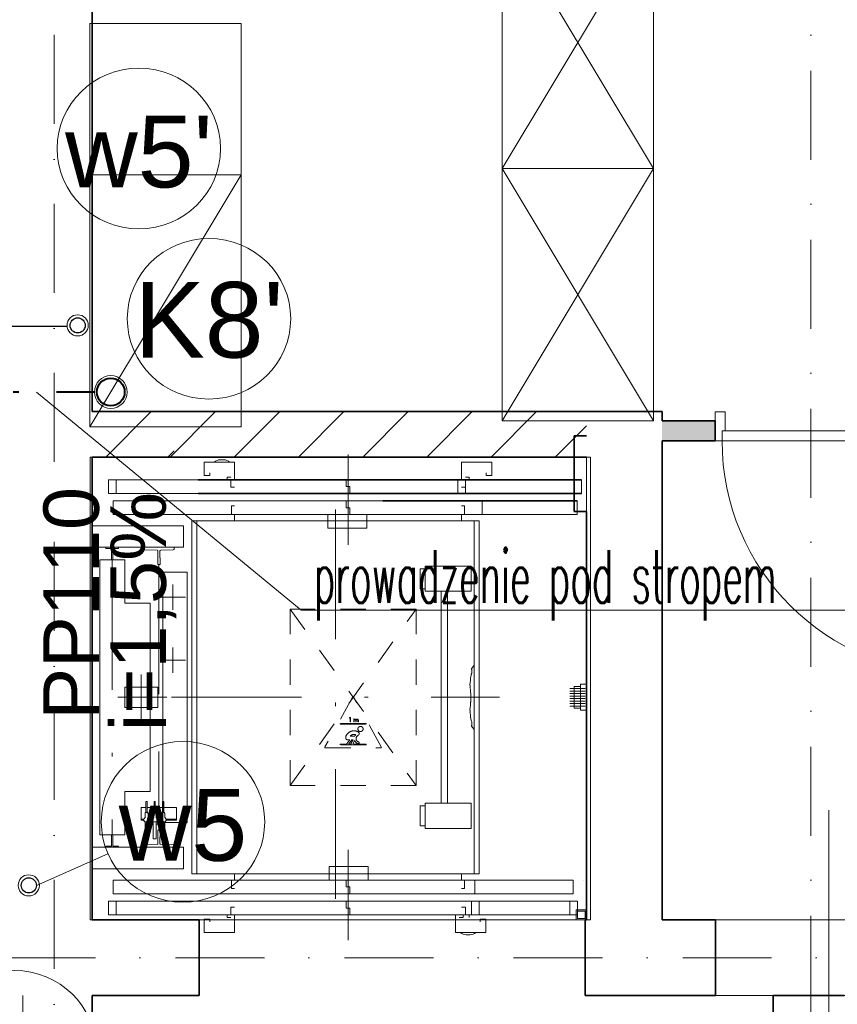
# Model space of a CAD drawing. Header units: millimetres. Extents: x -34676 to 172266, y 39940 to 476087.
# Tile 251 of 256: x 34703 to 37945, y 431306 to 435212. Entities that reach past the tile are written whole.
import ezdxf
from ezdxf.lldxf.tags import DXFTag

# ---------------------------------------------------------------- set-up
doc = ezdxf.new("R2010")
doc.units = ezdxf.units.MM
doc.header["$MEASUREMENT"] = 0
for name, pattern in [('DASHED', [2, 1, -1]), ('Krawędzie ukryte', [3.912222, 2.822222, -1.09]), ('Kropki i Kreski', [6.702778, 3.527778, -1.763889, 0, -1.411111]), ('TRAZO_Y_PUNTO', [10.3, 5.15, -2.5, 0.15, -2.5])]:
    doc.linetypes.add(name, pattern=pattern)
doc.layers.add('#ks', color=34, linetype='Continuous', lineweight=30)
doc.layers.add('#woda', color=4, linetype='Continuous', lineweight=18)
for name, color, linetype in [('#podkład', 252, 'Continuous'), ('- strefy pomieszczeń', 7, 'Continuous'), ('2D - Ogólne', 7, 'Continuous'), ('2D - Rysunki i Obrazki', 7, 'Continuous'), ('Drzwi Archicad', 7, 'Continuous'), ('IS_Text_Pion_Wodociag', 7, 'Continuous'), ('Konstrukcja - Belki', 7, 'Continuous'), ('Konstrukcja - Siatka mod', 7, 'Continuous'), ('Konstrukcja - Stropy', 7, 'Continuous'), ('Konstrukcja - Ściany działowe', 7, 'Continuous'), ('Konstrukcja - Ściany nośne wew..P', 7, 'Continuous'), ('Znaczniki drzwi Archicada', 7, 'Continuous')]:
    doc.layers.add(name, color=color, linetype=linetype)
doc.layers.add('IS_Opisy_działek_Wodociag', color=7, linetype='SOLID', true_color=0x000000)
doc.layers.add('IS_Zimna_woda', color=5, linetype='SOLID', true_color=0x0000ff)
doc.styles.add('ROMANS', font='romans', dxfattribs={"width": 0.6})
doc.styles.get("Standard").update_dxf_attribs({"font": 'arial.ttf'})
doc.styles.add('STYL_AUTOMATYCZNY_6', font='txt')
tags = doc.linetypes.add('SOLID', pattern=[10, 10, 0]).pattern_tags.tags
tags[6:7] = [DXFTag(74, 4), DXFTag(75, 0), DXFTag(340, '0'), DXFTag(46, 0.0), DXFTag(50, 0.0), DXFTag(44, 0.0), DXFTag(45, 0.0)]
tags[4:5] = [DXFTag(74, 4), DXFTag(75, 0), DXFTag(340, '0'), DXFTag(46, 0.0), DXFTag(50, 0.0), DXFTag(44, 0.0), DXFTag(45, 0.0)]

# ---------------------------------------------------------------- blocks, each defined once
blk = doc.blocks.new('tsfdcsa')
at = {"layer": 'Konstrukcja - Ściany działowe', "linetype": 'Continuous', "lineweight": 13}
h = blk.add_hatch(dxfattribs=at)
h.set_pattern_fill('Bloczki_ceramiczne_0006', color=252, style=0, pattern_type=2)
h.set_pattern_definition([(45, (-208051.03, 390718.21), (-127.27922, 127.27922), [])])
h.paths.add_polyline_path([(36557.6, 111456.5), (34597.6, 111456.5), (34597.6, 111276.5), (36557.6, 111276.5)])
at = {"layer": '2D - Ogólne', "color": 252, "linetype": 'Continuous', "lineweight": 20, "ltscale": 100}
blk.add_line((34322.8, 109140.5), (34322.8, 109000.5), dxfattribs=at)
at = {"layer": '2D - Rysunki i Obrazki', "color": 252, "linetype": 'Continuous', "lineweight": 13, "ltscale": 100}
for p, q in [((36223.6, 113420.5), (36823.6, 112420.5)), ((36823.6, 113420.5), (36223.6, 112420.5)), ((36223.6, 112420.5), (36823.6, 111420.5)), ((36823.6, 112420.5), (36223.6, 111420.5)), ((35188.9, 112396.2), (34588.9, 111396.2)), ((34597.6, 109440.5), (34597.6, 111276.5)), ((34922.6, 111276.5), (34597.6, 111276.5)), ((34897.6, 111276.5), (34922.6, 111301.5)), ((36178.6, 111276.5), (36197.6, 111276.5)), ((36178.6, 111276.5), (36557.6, 111276.5)), ((36557.6, 111276.5), (36557.6, 109440.5)), ((35042.6, 111256.5), (35162.6, 111256.5)), ((35042.6, 111203.5), (35042.6, 111256.5)), ((35082.6, 111256.5), (35087.2, 111260.3)), ((35082.6, 111256.5), (35082.6, 111256.5)), ((35087.2, 111260.3), (35092.9, 111263.3)), ((35092.9, 111263.3), (35098.8, 111265)), ((35098.8, 111265), (35105.1, 111265.5)), ((35120.1, 111265.5), (35105, 111265.5)), ((35126.3, 111265), (35120.1, 111265.5)), ((35132.2, 111263.3), (35126.3, 111265)), ((35137.9, 111260.3), (35132.2, 111263.3)), ((35142.6, 111256.5), (35137.9, 111260.3)), ((35142.6, 111256.5), (35142.6, 111256.5)), ((35162.6, 111256.5), (35162.6, 111186.5)), ((36062.6, 111256.5), (36062.6, 111186.5)), ((36182.6, 111256.5), (36062.6, 111256.5)), ((36182.6, 111203.5), (36182.6, 111256.5)), ((35064.6, 111203.5), (35042.6, 111203.5)), ((35064.6, 111213.5), (35064.6, 111203.5)), ((35132.6, 111196.5), (35147.6, 111196.5)), ((35132.6, 111186.5), (35132.6, 111196.5)), ((36092.6, 111196.5), (36077.6, 111196.5)), ((36092.6, 111186.5), (36092.6, 111196.5)), ((36160.6, 111213.5), (36160.6, 111203.5)), ((36160.6, 111203.5), (36182.6, 111203.5)), ((34662.6, 111186.5), (34662.6, 111132.5)), ((36077.6, 111186.5), (34662.6, 111186.5)), ((36538.6, 111186.5), (34662.6, 111186.5)), ((34692.6, 111132.5), (34692.6, 111186.5)), ((35147.6, 111186.5), (35147.6, 111156.5)), ((35162.6, 111156.5), (35147.6, 111156.5)), ((35212.6, 111186.5), (35212.6, 111186.5)), ((35562.6, 111186.5), (35212.6, 111186.5)), ((35562.6, 111186.5), (35212.6, 111186.5)), ((35562.6, 111186.5), (35562.6, 111186.5)), ((35605.1, 111186.5), (35605.1, 111159.5)), ((35605.1, 111159.5), (35620.1, 111159.5)), ((35620.1, 111159.5), (35620.1, 111132.5)), ((35662.6, 111186.5), (35662.6, 111186.5)), ((36012.6, 111186.5), (35662.6, 111186.5)), ((36012.6, 111186.5), (35662.6, 111186.5)), ((36012.6, 111186.5), (36012.6, 111186.5)), ((36047.6, 111186.5), (36047.6, 111132.5)), ((36062.6, 111156.5), (36077.6, 111156.5)), ((36077.6, 111132.5), (36077.6, 111186.5)), ((36077.6, 111186.5), (36077.6, 111156.5)), ((36508.6, 111186.5), (36508.6, 111132.5)), ((36538.6, 111132.5), (36538.6, 111186.5)), ((36077.6, 111132.5), (34662.6, 111132.5)), ((36538.6, 111132.5), (34662.6, 111132.5)), ((35562.6, 111132.5), (35212.6, 111132.5)), ((36012.6, 111132.5), (35662.6, 111132.5)), ((34680.6, 111102.5), (34680.6, 111048.5)), ((36144.6, 111102.5), (34680.6, 111102.5)), ((36520.6, 111102.5), (34680.6, 111102.5)), ((36520.6, 111102.5), (34844.6, 111102.5)), ((35162.6, 111082.5), (35150.6, 111082.5)), ((35150.6, 111082.5), (35150.6, 111048.5)), ((35562.6, 111102.5), (35212.6, 111102.5)), ((35562.6, 111102.5), (35212.6, 111102.5)), ((35212.6, 111102.5), (35212.6, 111102.5)), ((35562.6, 111102.5), (35562.6, 111102.5)), ((35605.1, 111075.5), (35605.1, 111102.5)), ((35620.1, 111075.5), (35605.1, 111075.5)), ((35620.1, 111048.5), (35620.1, 111075.5)), ((36012.6, 111102.5), (35662.6, 111102.5)), ((36012.6, 111102.5), (35662.6, 111102.5)), ((35662.6, 111102.5), (35662.6, 111102.5)), ((36012.6, 111102.5), (36012.6, 111102.5)), ((36062.6, 111082.5), (36074.6, 111082.5)), ((36074.6, 111048.5), (36074.6, 111082.5)), ((36144.6, 111048.5), (36144.6, 111102.5)), ((36520.6, 111048.5), (36520.6, 111102.5)), ((34680.6, 111048.5), (36144.6, 111048.5)), ((34680.6, 111048.5), (34680.6, 111048.5)), ((36144.6, 111048.5), (34680.6, 111048.5)), ((34680.6, 111048.5), (36520.6, 111048.5)), ((36520.6, 111048.5), (34680.6, 111048.5)), ((36520.6, 111048.5), (34844.6, 111048.5)), ((35162.6, 111023.5), (35162.6, 111048.5)), ((35562.6, 111048.5), (35212.6, 111048.5)), ((35313.6, 111048.5), (35461.6, 111048.5)), ((35313.6, 111048.5), (35313.6, 111048.5)), ((35461.6, 111048.5), (35461.6, 111048.5)), ((35532.6, 111048.5), (35532.6, 110994.5)), ((36012.6, 111048.5), (35662.6, 111048.5)), ((35687.6, 110994.5), (35687.6, 111048.5)), ((36062.6, 111048.5), (35900.6, 111048.5)), ((36062.6, 111023.5), (36062.6, 111048.5)), ((36112.6, 111048.5), (36112.6, 111048.5)), ((36112.6, 111048.5), (36112.6, 111048.5)), ((36112.6, 111048.5), (36112.6, 111048.5)), ((34960.6, 111003.5), (34597.6, 111003.5)), ((34597.6, 111003.5), (34597.6, 110918.5)), ((34960.6, 110918.5), (34960.6, 111003.5)), ((34992.6, 109623.5), (34992.6, 111023.5)), ((34992.6, 111023.5), (36132.6, 111023.5)), ((35012.6, 111023.5), (36112.6, 111023.5)), ((35012.6, 111023.5), (35012.6, 110898.5)), ((35012.6, 111023.5), (35012.6, 109623.5)), ((36112.6, 111023.5), (35900.6, 111023.5)), ((36112.6, 111023.5), (36112.6, 109623.5)), ((36112.6, 111023.5), (36112.6, 110898.5)), ((36132.6, 111023.5), (36132.6, 109623.5)), ((35532.6, 110994.5), (35687.6, 110994.5)), ((34597.6, 110918.5), (34960.6, 110918.5)), ((34652.6, 110914.5), (34652.6, 110917.5)), ((34701.6, 110918.5), (34653.6, 110918.5)), ((34702.6, 110917.5), (34702.6, 110914.5)), ((34802.6, 110918.5), (34802.6, 110911.4)), ((34802.6, 110918.5), (34922.6, 110918.5)), ((34922.6, 110918.5), (34922.6, 110911.4)), ((34674.1, 110913.5), (34653.6, 110913.5)), ((34675.1, 110912.5), (34675.1, 110869.5)), ((34680.1, 110869.5), (34680.1, 110912.5)), ((34681.1, 110913.5), (34701.6, 110913.5)), ((34855.6, 110907.3), (34805.5, 110908.4)), ((34858.6, 110876.9), (34858.6, 110904.3)), ((34866.6, 110876.9), (34866.6, 110904.3)), ((34869.5, 110907.3), (34919.6, 110908.4)), ((34727.6, 110868.5), (34627.6, 110868.5)), ((34627.6, 110868.5), (34627.6, 109778.5)), ((34679.1, 110868.5), (34676.1, 110868.5)), ((34677.6, 110868.5), (34677.6, 110463.5)), ((34677.6, 110868.5), (34677.6, 110588.5)), ((34727.6, 110697.5), (34727.6, 110868.5)), ((34858.2, 110876.5), (34858.1, 110876.5)), ((34858.1, 110851.5), (34858.1, 110876.5)), ((34859.1, 110850.5), (34858.1, 110851.5)), ((34859.1, 110850.5), (34866.1, 110850.5)), ((34862.6, 110850.5), (34862.6, 110463.5)), ((34866.1, 110850.5), (34867.1, 110851.5)), ((34867.1, 110876.5), (34867, 110876.5)), ((34867.1, 110851.5), (34867.1, 110876.5)), ((36101, 110843.5), (35918.5, 110843.5)), ((35918.5, 110843.5), (35918.5, 110744)), ((36101, 110744), (36101, 110843.5)), ((34877.6, 110820.5), (34877.6, 109826.5)), ((34974.6, 110820.5), (34877.6, 110820.5)), ((34974.6, 110820.5), (34974.6, 109826.5)), ((35918.5, 110833.5), (35898.5, 110833.5)), ((35898.5, 110833.5), (35898.5, 110754)), ((35898.5, 110754), (35918.5, 110754)), ((35918.5, 110744), (36101, 110744)), ((35981.6, 110744), (35981.6, 109903)), ((36006.6, 109903), (36006.6, 110744)), ((34827.6, 110697.5), (34727.6, 110697.5)), ((34827.6, 110697.5), (34827.6, 109949.5)), ((36112.5, 110451.3), (36101.6, 110436.6)), ((36112.6, 110195.7), (36112.5, 110451.3)), ((36099.5, 110405.2), (36100.3, 110410.2)), ((36101.6, 110436.8), (36101.6, 110436.8)), ((36103.5, 110433.6), (36103.5, 110419.7)), ((36096.1, 110371.7), (36096.1, 110371.7)), ((36096.1, 110371.3), (36096.1, 110371.3)), ((36096.1, 110371.3), (36096.1, 110361.4)), ((36099.5, 110405.2), (36097.5, 110400.3)), ((36097.5, 110388.4), (36097.5, 110400.3)), ((36533.6, 110375), (36533.6, 110272)), ((36533.6, 110375), (36557.6, 110375)), ((36557.6, 110375), (36557.6, 110272)), ((34727.6, 110363.5), (34727.6, 110283.5)), ((34857.6, 110363.5), (34727.6, 110363.5)), ((34857.6, 110363.5), (34857.6, 110283.5)), ((36096.1, 110368.9), (36096.1, 110368.9)), ((36096.1, 110368.5), (36096.1, 110368.5)), ((36097.6, 110355.6), (36097.6, 110344)), ((36097.6, 110344), (36099.5, 110339.4)), ((36099.5, 110306), (36099.5, 110339.4)), ((36492.6, 110358.5), (36552.6, 110358.5)), ((36492.6, 110348.5), (36552.6, 110348.5)), ((36492.6, 110338.5), (36552.6, 110338.5)), ((36497.6, 110358.5), (36508.6, 110358.5)), ((36497.6, 110348.5), (36508.6, 110348.5)), ((36497.6, 110338.5), (36508.6, 110338.5)), ((36508.6, 110367), (36533.6, 110367)), ((36508.6, 110367), (36508.6, 110280)), ((36098.5, 110304), (36097.5, 110301.1)), ((36097.5, 110289.2), (36097.5, 110301.1)), ((36099.5, 110306), (36098.5, 110304)), ((36492.6, 110328.5), (36552.6, 110328.5)), ((36492.6, 110318.5), (36552.6, 110318.5)), ((36492.6, 110308.5), (36552.6, 110308.5)), ((36492.6, 110298.5), (36552.6, 110298.5)), ((36497.6, 110328.5), (36508.6, 110328.5)), ((36497.6, 110318.5), (36508.6, 110318.5)), ((36497.6, 110308.5), (36508.6, 110308.5)), ((36497.6, 110298.5), (36508.6, 110298.5)), ((34727.6, 110283.5), (34857.6, 110283.5)), ((36096.1, 110272), (36096.1, 110272.1)), ((36096.1, 110272), (36096.1, 110262.2)), ((36096.1, 110269.2), (36096.1, 110269.3)), ((36097.6, 110256.4), (36097.6, 110244.8)), ((36492.6, 110288.5), (36552.6, 110288.5)), ((36497.6, 110288.5), (36508.6, 110288.5)), ((36508.6, 110280), (36533.6, 110280)), ((36533.6, 110272), (36557.6, 110272)), ((36097.6, 110244.8), (36099.5, 110240.2)), ((36103.3, 110226), (36103.6, 110225.7)), ((36103.6, 110225.7), (36103.5, 110211.9)), ((36101.6, 110208.7), (36101.6, 110208.7)), ((36101.6, 110208.7), (36112.6, 110195.7)), ((34862.6, 109796.5), (34862.6, 110108.5)), ((34862.6, 109796.5), (34862.6, 110108.5)), ((34727.6, 109949.5), (34727.6, 109778.5)), ((34827.6, 109949.5), (34727.6, 109949.5)), ((34811.2, 109910.3), (34811.2, 109866.7)), ((34816, 109910.3), (34811.2, 109910.3)), ((34816, 109866.7), (34816, 109910.3)), ((34843.2, 109910.3), (34843.2, 109866.7)), ((34848, 109910.3), (34843.2, 109910.3)), ((34848, 109866.7), (34848, 109910.3)), ((34877.2, 109910.3), (34877.2, 109866.7)), ((34882, 109910.3), (34877.2, 109910.3)), ((34882, 109866.7), (34882, 109910.3)), ((36101, 109903), (35918.5, 109903)), ((35918.5, 109903), (35918.5, 109803.5)), ((36101, 109803.5), (36101, 109903)), ((34811.2, 109886.5), (34792.6, 109886.5)), ((34792.6, 109886.5), (34792.6, 109836.5)), ((34807.6, 109862.7), (34808.6, 109863.7)), ((34808.6, 109866.2), (34809.1, 109866.7)), ((34808.6, 109863.7), (34808.6, 109866.2)), ((34809.1, 109866.7), (34818.1, 109866.7)), ((34843.2, 109886.5), (34816, 109886.5)), ((34818.1, 109866.7), (34818.6, 109866.2)), ((34818.6, 109866.2), (34818.6, 109863.7)), ((34818.6, 109863.7), (34819.6, 109862.7)), ((34839.6, 109862.7), (34840.6, 109863.7)), ((34840.6, 109866.2), (34841.1, 109866.7)), ((34840.6, 109863.7), (34840.6, 109866.2)), ((34841.1, 109866.7), (34850.1, 109866.7)), ((34877.2, 109886.5), (34848, 109886.5)), ((34850.1, 109866.7), (34850.6, 109866.2)), ((34850.6, 109866.2), (34850.6, 109863.7)), ((34850.6, 109863.7), (34851.6, 109862.7)), ((34873.6, 109862.7), (34874.6, 109863.7)), ((34874.6, 109866.2), (34875.1, 109866.7)), ((34874.6, 109863.7), (34874.6, 109866.2)), ((34875.1, 109866.7), (34884.1, 109866.7)), ((34932.6, 109886.5), (34882, 109886.5)), ((34884.1, 109866.7), (34884.6, 109866.2)), ((34884.6, 109866.2), (34884.6, 109863.7)), ((34884.6, 109863.7), (34885.6, 109862.7)), ((34932.6, 109836.5), (34932.6, 109886.5)), ((35918.5, 109893), (35898.5, 109893)), ((35898.5, 109893), (35898.5, 109813.5)), ((34792.6, 109839.5), (34801.7, 109839.5)), ((34792.6, 109836.5), (34801.7, 109836.5)), ((34805.1, 109841.6), (34801.7, 109841.6)), ((34801.7, 109841.6), (34801.7, 109833.9)), ((34801.7, 109833.9), (34805.1, 109833.9)), ((34807.6, 109845.6), (34805.1, 109845.6)), ((34805.1, 109845.6), (34805.1, 109841.6)), ((34805.1, 109829.9), (34805.1, 109833.9)), ((34822.1, 109830), (34805.1, 109829.9)), ((34807.6, 109845.6), (34807.6, 109862.7)), ((34807.6, 109829.9), (34807.6, 109763.7)), ((34819.6, 109862.7), (34819.6, 109845.6)), ((34822.1, 109845.6), (34819.6, 109845.6)), ((34819.6, 109763.7), (34819.6, 109829.9)), ((34822.1, 109841.6), (34822.1, 109845.6)), ((34825.6, 109841.6), (34822.1, 109841.6)), ((34822.1, 109833.9), (34825.6, 109833.9)), ((34822.1, 109833.9), (34822.1, 109830)), ((34825.6, 109833.9), (34825.6, 109841.6)), ((34825.6, 109839.5), (34833.7, 109839.5)), ((34825.6, 109836.5), (34833.7, 109836.5)), ((34837.1, 109841.6), (34833.7, 109841.6)), ((34833.7, 109841.6), (34833.7, 109833.9)), ((34833.7, 109833.9), (34837.1, 109833.9)), ((34837.1, 109845.6), (34839.6, 109845.6)), ((34839.6, 109845.6), (34837.1, 109845.6)), ((34837.1, 109841.6), (34837.1, 109845.6)), ((34837.1, 109830), (34837.1, 109833.9)), ((34854.1, 109829.9), (34837.1, 109830)), ((34839.6, 109845.6), (34839.6, 109862.7)), ((34839.6, 109829.9), (34839.6, 109763.7)), ((34851.6, 109862.7), (34851.6, 109845.6)), ((34851.6, 109845.6), (34854.1, 109845.6)), ((34854.1, 109845.6), (34851.6, 109845.6)), ((34851.6, 109763.7), (34851.6, 109829.9)), ((34854.1, 109845.6), (34854.1, 109841.6)), ((34857.6, 109841.6), (34854.1, 109841.6)), ((34854.1, 109833.9), (34857.6, 109833.9)), ((34854.1, 109833.9), (34854.1, 109829.9)), ((34857.6, 109833.9), (34857.6, 109841.6)), ((34857.6, 109839.5), (34867.7, 109839.5)), ((34857.6, 109836.5), (34867.7, 109836.5)), ((34862.6, 109820), (34862.6, 109824)), ((34871.1, 109841.6), (34867.7, 109841.6)), ((34867.7, 109841.6), (34867.7, 109833.9)), ((34867.7, 109833.9), (34871.1, 109833.9)), ((34871.1, 109845.6), (34873.6, 109845.6)), ((34873.6, 109845.6), (34871.1, 109845.6)), ((34871.1, 109845.6), (34873.6, 109845.6)), ((34871.1, 109841.6), (34871.1, 109845.6)), ((34871.1, 109829.9), (34871.1, 109833.9)), ((34888.1, 109829.9), (34871.1, 109829.9)), ((34873.6, 109845.6), (34873.6, 109862.7)), ((34873.6, 109829.9), (34873.6, 109763.7)), ((34974.6, 109826.5), (34877.6, 109826.5)), ((34885.6, 109862.7), (34885.6, 109845.6)), ((34885.6, 109845.6), (34888.1, 109845.6)), ((34888.1, 109845.6), (34885.6, 109845.6)), ((34885.6, 109845.6), (34888.1, 109845.6)), ((34885.6, 109828.5), (34885.6, 109829.9)), ((34885.6, 109763.7), (34885.6, 109828.5)), ((34888.1, 109845.6), (34888.1, 109841.6)), ((34891.6, 109841.6), (34888.1, 109841.6)), ((34888.1, 109833.9), (34891.6, 109833.9)), ((34888.1, 109833.9), (34888.1, 109829.9)), ((34891.6, 109833.9), (34891.6, 109841.6)), ((34891.6, 109839.5), (34932.6, 109839.5)), ((34891.6, 109836.5), (34932.6, 109836.5)), ((34854.6, 109820), (34870.6, 109820)), ((34859.1, 109796.5), (34858.1, 109795.5)), ((34858.1, 109795.5), (34858.1, 109770.5)), ((34859.1, 109796.5), (34866.1, 109796.5)), ((34862.6, 109820), (34862.6, 109816.4)), ((34866.1, 109796.5), (34867.1, 109795.5)), ((34867.1, 109795.5), (34867.1, 109770.5)), ((35898.5, 109813.5), (35918.5, 109813.5)), ((35918.5, 109803.5), (36101, 109803.5)), ((34727.6, 109778.5), (34627.6, 109778.5)), ((34675.1, 109734.5), (34675.1, 109777.5)), ((34679.1, 109778.5), (34676.1, 109778.5)), ((34680.1, 109777.5), (34680.1, 109734.5)), ((34807.6, 109763.7), (34808.6, 109762.7)), ((34808.6, 109762.7), (34818.6, 109762.7)), ((34818.6, 109762.7), (34819.6, 109763.7)), ((34839.6, 109763.7), (34840.6, 109762.7)), ((34840.6, 109762.7), (34850.6, 109762.7)), ((34850.6, 109762.7), (34851.6, 109763.7)), ((34858.2, 109770.5), (34858.1, 109770.5)), ((34858.6, 109770.1), (34858.6, 109742.6)), ((34866.6, 109770.1), (34866.6, 109742.6)), ((34867.1, 109770.5), (34867, 109770.5)), ((34873.6, 109763.7), (34874.6, 109762.7)), ((34874.6, 109762.7), (34884.6, 109762.7)), ((34884.6, 109762.7), (34885.6, 109763.7)), ((34960.6, 109728.5), (34597.6, 109728.5)), ((34597.6, 109728.5), (34597.6, 109643.5)), ((34652.6, 109732.5), (34652.6, 109729.5)), ((34674.1, 109733.5), (34653.6, 109733.5)), ((34701.6, 109728.5), (34653.6, 109728.5)), ((34681.1, 109733.5), (34701.6, 109733.5)), ((34702.6, 109729.5), (34702.6, 109732.5)), ((34802.6, 109728.5), (34802.6, 109735.5)), ((34802.6, 109728.5), (34922.6, 109728.5)), ((34855.6, 109739.6), (34805.5, 109738.5)), ((34869.5, 109739.6), (34919.6, 109738.5)), ((34922.6, 109728.5), (34922.6, 109735.5)), ((34960.6, 109643.5), (34960.6, 109728.5)), ((36112.6, 109623.5), (36112.6, 109717.5)), ((34597.6, 109643.5), (34960.6, 109643.5)), ((35537.6, 109652.5), (35537.6, 109598.5)), ((35692.6, 109652.5), (35537.6, 109652.5)), ((35692.6, 109598.5), (35692.6, 109652.5)), ((34680.6, 109598.5), (34868.6, 109598.5)), ((36114.6, 109598.5), (34680.6, 109598.5)), ((34680.6, 109598.5), (34680.6, 109544.5)), ((34680.6, 109598.5), (36114.6, 109598.5)), ((34680.6, 109598.5), (34680.6, 109598.5)), ((36504.6, 109598.5), (34680.6, 109598.5)), ((34680.6, 109598.5), (36504.6, 109598.5)), ((34992.6, 109623.5), (36132.6, 109623.5)), ((35112.6, 109598.5), (35112.6, 109598.5)), ((35112.6, 109598.5), (35112.6, 109598.5)), ((35112.6, 109598.5), (35112.6, 109598.5)), ((35150.6, 109598.5), (35150.6, 109564.5)), ((35162.6, 109623.5), (35162.6, 109598.5)), ((35212.6, 109598.5), (35562.6, 109598.5)), ((35605.1, 109598.5), (35605.1, 109571.5)), ((35662.6, 109598.5), (36012.6, 109598.5)), ((35911.6, 109598.5), (35763.6, 109598.5)), ((35763.6, 109598.5), (35763.6, 109598.5)), ((36112.6, 109623.5), (35900.6, 109623.5)), ((36062.6, 109598.5), (35900.6, 109598.5)), ((35911.6, 109598.5), (35911.6, 109598.5)), ((36062.6, 109623.5), (36062.6, 109598.5)), ((36074.6, 109564.5), (36074.6, 109598.5)), ((36114.6, 109544.5), (36114.6, 109598.5)), ((36504.6, 109544.5), (36504.6, 109598.5)), ((36504.6, 109598.5), (36504.6, 109598.5)), ((36544.6, 109598.5), (36544.6, 109598.5)), ((35162.6, 109564.5), (35150.6, 109564.5)), ((35605.1, 109571.5), (35620.1, 109571.5)), ((35620.1, 109571.5), (35620.1, 109544.5)), ((36062.6, 109564.5), (36074.6, 109564.5)), ((34662.6, 109514.5), (35400.6, 109514.5)), ((34662.6, 109514.5), (35774.6, 109514.5)), ((34662.6, 109514.5), (35042.6, 109514.5)), ((34662.6, 109514.5), (34662.6, 109460.5)), ((34662.6, 109514.5), (36132.6, 109514.5)), ((34662.6, 109514.5), (36522.6, 109514.5)), ((34680.6, 109544.5), (35774.6, 109544.5)), ((34680.6, 109544.5), (34868.6, 109544.5)), ((34680.6, 109544.5), (36114.6, 109544.5)), ((34680.6, 109544.5), (36504.6, 109544.5)), ((34692.6, 109460.5), (34692.6, 109514.5)), ((35212.6, 109544.5), (35562.6, 109544.5)), ((35212.6, 109544.5), (35562.6, 109544.5)), ((35212.6, 109544.5), (35212.6, 109544.5)), ((35212.6, 109514.5), (35562.6, 109514.5)), ((35562.6, 109544.5), (35562.6, 109544.5)), ((35605.1, 109487.5), (35605.1, 109514.5)), ((35662.6, 109544.5), (36012.6, 109544.5)), ((35662.6, 109544.5), (36012.6, 109544.5)), ((35662.6, 109544.5), (35662.6, 109544.5)), ((35662.6, 109514.5), (36012.6, 109514.5)), ((36012.6, 109544.5), (36012.6, 109544.5)), ((36102.6, 109514.5), (36102.6, 109460.5)), ((36132.6, 109460.5), (36132.6, 109514.5)), ((36492.6, 109514.5), (36492.6, 109460.5)), ((36522.6, 109460.5), (36522.6, 109514.5)), ((35147.6, 109460.5), (35147.6, 109490.5)), ((35162.6, 109490.5), (35147.6, 109490.5)), ((35620.1, 109487.5), (35605.1, 109487.5)), ((35620.1, 109460.5), (35620.1, 109487.5)), ((36062.6, 109490.5), (36077.6, 109490.5)), ((36077.6, 109460.5), (36077.6, 109490.5)), ((36557.6, 109480.5), (36517.6, 109480.5)), ((36517.6, 109480.5), (36517.6, 109440.5)), ((36552.6, 109475.5), (36522.6, 109475.5)), ((36522.6, 109475.5), (36522.6, 109445.5)), ((36552.6, 109445.5), (36552.6, 109475.5)), ((36557.6, 109440.5), (36557.6, 109480.5)), ((34597.6, 109440.5), (35022.6, 109440.5)), ((34597.6, 109440.5), (34597.6, 109440.5)), ((34662.6, 109460.5), (35042.6, 109460.5)), ((34662.6, 109460.5), (36132.6, 109460.5)), ((34662.6, 109460.5), (36522.6, 109460.5)), ((35042.6, 109443.5), (35042.6, 109390.5)), ((35064.6, 109443.5), (35042.6, 109443.5)), ((35064.6, 109433.5), (35064.6, 109443.5)), ((35132.6, 109460.5), (35132.6, 109450.5)), ((35132.6, 109450.5), (35147.6, 109450.5)), ((35162.6, 109390.5), (35162.6, 109460.5)), ((35212.6, 109460.5), (35212.6, 109460.5)), ((35212.6, 109460.5), (35562.6, 109460.5)), ((35212.6, 109460.5), (35562.6, 109460.5)), ((35562.6, 109460.5), (35562.6, 109460.5)), ((35662.6, 109460.5), (35662.6, 109460.5)), ((35662.6, 109460.5), (36012.6, 109460.5)), ((35662.6, 109460.5), (36012.6, 109460.5)), ((36012.6, 109460.5), (36012.6, 109460.5)), ((36038.6, 109390.5), (36038.6, 109460.5)), ((36068.6, 109450.5), (36053.6, 109450.5)), ((36068.6, 109460.5), (36068.6, 109450.5)), ((36092.6, 109460.5), (36092.6, 109450.5)), ((36136.6, 109443.5), (36158.6, 109443.5)), ((36136.6, 109433.5), (36136.6, 109443.5)), ((36158.6, 109443.5), (36158.6, 109390.5)), ((36178.6, 109440.5), (36557.6, 109440.5)), ((36517.6, 109440.5), (36557.6, 109440.5)), ((36522.6, 109445.5), (36552.6, 109445.5)), ((35042.6, 109390.5), (35162.6, 109390.5)), ((36158.6, 109390.5), (36038.6, 109390.5)), ((36058.6, 109390.5), (36063.2, 109386.7)), ((36058.6, 109390.5), (36058.6, 109390.5)), ((36063.2, 109386.7), (36068.9, 109383.7)), ((36068.9, 109383.7), (36074.8, 109382)), ((36074.8, 109382), (36081.1, 109381.5)), ((36096.1, 109381.5), (36081, 109381.5)), ((36102.3, 109382), (36096.1, 109381.5)), ((36108.2, 109383.7), (36102.3, 109382)), ((36113.9, 109386.7), (36108.2, 109383.7)), ((36118.6, 109390.5), (36113.9, 109386.7)), ((36118.6, 109390.5), (36118.6, 109390.5))]:
    blk.add_line(p, q, dxfattribs=at)
at = {"layer": '2D - Rysunki i Obrazki', "color": 252, "linetype": 'TRAZO_Y_PUNTO', "lineweight": 13, "ltscale": 100}
for p, q in [((35612.6, 111286.5), (35612.6, 110928.5)), ((35562.6, 109523.5), (35562.6, 111123.5)), ((34677.6, 110868.5), (34677.6, 109778.5)), ((34862.6, 110850.5), (34862.6, 109796.5)), ((34917.6, 110670.5), (34917.6, 110770.5)), ((34867.6, 110720.5), (34917.6, 110720.5)), ((34967.6, 110720.5), (34917.6, 110720.5)), ((34917.6, 110420.5), (34917.6, 110520.5)), ((34867.6, 110470.5), (34917.6, 110470.5)), ((34967.6, 110470.5), (34917.6, 110470.5)), ((34792.6, 110413.5), (34792.6, 110233.5)), ((34700, 110323.5), (34893.8, 110323.5)), ((34912.6, 110323.5), (36212.6, 110323.5)), ((34974.6, 110323.5), (34915.6, 110323.5)), ((35612.6, 109360.5), (35612.6, 109718.5))]:
    blk.add_line(p, q, dxfattribs=at)
at = {"layer": '2D - Rysunki i Obrazki', "color": 252, "linetype": 'Continuous', "lineweight": 35, "ltscale": 100}
for p, q in [((36538.6, 111186.5), (35018.6, 111186.5)), ((36538.6, 111132.5), (35018.6, 111132.5)), ((36538.6, 111132.5), (35376.6, 111132.5)), ((36538.6, 111132.5), (35750.6, 111132.5)), ((36520.6, 111102.5), (35750.6, 111102.5))]:
    blk.add_line(p, q, dxfattribs=at)
at = {"layer": '2D - Rysunki i Obrazki', "color": 252, "linetype": 'Continuous', "lineweight": 18, "ltscale": 100}
blk.add_line((36520.6, 111048.5), (36520.6, 111048.5), dxfattribs=at)
at = {"layer": '2D - Rysunki i Obrazki', "color": 252, "linetype": 'DASHED', "lineweight": 13, "ltscale": 100}
for p, q in [((35882.6, 110673.5), (35382.6, 110673.5)), ((35382.6, 110673.5), (35382.6, 109973.5)), ((35382.6, 109973.5), (35882.6, 110673.5)), ((35382.6, 110673.5), (35882.6, 109973.5)), ((35882.6, 109973.5), (35882.6, 110673.5)), ((35630.5, 110324.6), (35520.9, 110126.4)), ((35744.2, 110126.4), (35634.7, 110324.6)), ((35581.1, 110220.2), (35581.1, 110217.3)), ((35684, 110220.2), (35581.1, 110220.2)), ((35581.1, 110217.3), (35684, 110217.3)), ((35617.8, 110241.1), (35618.8, 110242.8)), ((35620.3, 110241.1), (35617.8, 110241.1)), ((35618.8, 110242.8), (35621.8, 110242.8)), ((35620.3, 110226.2), (35620.3, 110241.1)), ((35621.8, 110226.2), (35620.3, 110226.2)), ((35621.8, 110242.8), (35621.8, 110226.2)), ((35635.4, 110238.3), (35636.8, 110238.3)), ((35635.4, 110226.2), (35635.4, 110238.3)), ((35636.8, 110226.2), (35635.4, 110226.2)), ((35636.8, 110238.3), (35636.8, 110235.4)), ((35636.8, 110231.3), (35636.8, 110226.2)), ((35643.6, 110226.2), (35643.6, 110231.3)), ((35645.1, 110226.2), (35643.6, 110226.2)), ((35645.1, 110231.5), (35645.1, 110226.2)), ((35651.9, 110226.2), (35651.9, 110231.2)), ((35653.3, 110226.2), (35651.9, 110226.2)), ((35653.3, 110233.4), (35653.3, 110226.2)), ((35684, 110220.2), (35684, 110217.3)), ((35581.1, 110134.8), (35581.1, 110137.7)), ((35581.1, 110137.7), (35606.8, 110137.7)), ((35606.8, 110137.7), (35619.6, 110155.1)), ((35610.3, 110155.1), (35619.6, 110155.1)), ((35627.7, 110155.1), (35615.8, 110138.8)), ((35615.8, 110138.8), (35615.8, 110137.7)), ((35615.8, 110137.7), (35626.2, 110137.7)), ((35621.2, 110169.5), (35636.2, 110169.5)), ((35623.2, 110139.8), (35632.2, 110155.1)), ((35626.2, 110137.7), (35623.2, 110139.8)), ((35627.7, 110155.1), (35632.2, 110155.1)), ((35638.7, 110151.8), (35632.2, 110139.8)), ((35632.2, 110139.8), (35636.2, 110137.7)), ((35636.2, 110137.7), (35684, 110137.7)), ((35684, 110137.7), (35684, 110134.8)), ((35523, 110122.8), (35742.1, 110122.8)), ((35684, 110134.8), (35581.1, 110134.8)), ((35382.6, 109973.5), (35882.6, 109973.5))]:
    blk.add_line(p, q, dxfattribs=at)
at = {"layer": '2D - Rysunki i Obrazki', "color": 252, "linetype": 'Continuous', "lineweight": 13, "ltscale": 100, "flags": 128}
for points in [[(36823.6, 113420.5), (36823.6, 112420.5), (36223.6, 112420.5), (36223.6, 113420.5)], [(35188.9, 112996.2), (35188.9, 112396.2), (34588.9, 112396.2), (34588.9, 112996.2)], [(36823.6, 112420.5), (36823.6, 111420.5), (36223.6, 111420.5), (36223.6, 112420.5)], [(35188.9, 112396.2), (35188.9, 111396.2), (34588.9, 111396.2), (34588.9, 112396.2)]]:
    blk.add_lwpolyline(points, close=True, dxfattribs=at)
at = {"layer": '2D - Rysunki i Obrazki', "color": 252, "linetype": 'DASHED', "lineweight": 13, "ltscale": 100}
blk.add_circle((35661.9, 110197.9), 10.3, dxfattribs=at)
at = {"layer": '2D - Rysunki i Obrazki', "color": 252, "linetype": 'Continuous', "lineweight": 13, "ltscale": 100}
for centre, radius, start, end in [((34653.6, 110917.5), 1, 90, 180), ((34701.6, 110917.5), 1, 0, 90), ((34653.6, 110914.5), 1, 180, 270), ((34674.1, 110912.5), 1, 0, 90), ((34681.1, 110912.5), 1, 90, 180), ((34681.1, 110912.5), 1, 90, 180), ((34701.6, 110914.5), 1, 270, 0), ((34805.6, 110911.4), 3, 180, 268.7315), ((34855.6, 110904.3), 3, 0, 88.7315), ((34869.6, 110904.3), 3, 91.2685, 180), ((34919.6, 110911.4), 3, 271.2685, 0), ((34676.1, 110869.5), 1, 180, 270), ((34679.1, 110869.5), 1, 270, 0), ((34858.2, 110876.9), 0.4, 270, 0), ((34867, 110876.9), 0.4, 180, 270), ((36120.7, 110408.7), 20.4, 147.2533, 175.8768), ((36105, 110436.6), 3.4, 177.7174, 244.9852), ((36167.5, 110373.8), 71.5, 168.2043, 182.0544), ((36121, 110364.9), 25.2, 188.0952, 201.6366), ((36167.5, 110274.6), 71.5, 168.2043, 182.0544), ((36121, 110265.7), 25.2, 188.0952, 201.6366), ((36135.4, 110242.2), 36, 183.1863, 206.7274), ((36105, 110208.8), 3.4, 115.0148, 182.2826), ((34676.1, 109777.5), 1, 90, 180), ((34679.1, 109777.5), 1, 0, 90), ((34858.2, 109770.1), 0.4, 0, 90), ((34867, 109770.1), 0.4, 90, 180), ((34653.6, 109732.5), 1, 90, 180), ((34653.6, 109729.5), 1, 180, 270), ((34674.1, 109734.5), 1, 270, 0), ((34681.1, 109734.5), 1, 180, 270), ((34681.1, 109734.5), 1, 180, 270), ((34701.6, 109732.5), 1, 0, 90), ((34701.6, 109729.5), 1, 270, 0), ((34805.6, 109735.5), 3, 91.2685, 180), ((34855.6, 109742.6), 3, 271.2685, 0), ((34869.6, 109742.6), 3, 180, 268.7315), ((34919.6, 109735.5), 3, 0, 88.7315)]:
    blk.add_arc(centre, radius, start, end, dxfattribs=at)
at = {"layer": '2D - Rysunki i Obrazki', "color": 252, "linetype": 'DASHED', "lineweight": 13, "ltscale": 100}
for centre, radius, start, end in [((35632.6, 110323.5), 2.4, 28.9233, 151.0767), ((35640.2, 110231.3), 5.29, 38.6725, 129.7908), ((35640.2, 110231.3), 3.39, 0, 180), ((35648.5, 110231.3), 5.29, 23.1163, 141.2157), ((35648.5, 110231.3), 3.39, 358.3302, 183.773), ((35636.1, 110156.4), 34.3, 60.2025, 162.6342), ((35636.1, 110156.4), 19.9, 68.3898, 138.6111), ((35649.5, 110179.8), 7.2, 294.5442, 60.2025), ((35610.3, 110164.4), 7.2, 162.6342, 189.1494), ((35610.3, 110162.3), 7.2, 171.9833, 270), ((35636.2, 110162.3), 7.2, 65.5307, 90), ((35658.5, 110159.7), 21.3, 201.9174, 252.2759), ((35658.5, 110159.7), 21.3, 135.0045, 154.7354), ((35658.5, 110159.7), 14, 121.9992, 252.2759), ((35649.1, 110174.7), 3.68, 301.9992, 337.3011), ((35653.1, 110142.9), 3.68, 252.2759, 72.2759), ((35523, 110125.2), 2.4, 151.0767, 270), ((35742.1, 110125.2), 2.4, 270, 28.9233)]:
    blk.add_arc(centre, radius, start, end, dxfattribs=at)
at = {"layer": 'Drzwi Archicad', "color": 252, "linetype": 'Continuous', "lineweight": 13, "ltscale": 100}
for p, q in [((37067.6, 111340.5), (37067.6, 111455.5)), ((37067.6, 111455.5), (37107.6, 111455.5)), ((37107.6, 111455.5), (37107.6, 111380.5)), ((37107.6, 111380.5), (37095.6, 111380.5)), ((37095.6, 111380.5), (37095.6, 111340.5)), ((38019.6, 111380.5), (37095.6, 111380.5)), ((37095.6, 111380.5), (37095.6, 111340.5)), ((37095.6, 111340.5), (37067.6, 111340.5)), ((37095.6, 111340.5), (38019.6, 111340.5)), ((37969.3, 109440.5), (37069.3, 109440.5)), ((37969.3, 109140.5), (37069.3, 109140.5))]:
    blk.add_line(p, q, dxfattribs=at)
at = {"layer": 'Drzwi Archicad', "color": 252, "linetype": 'Continuous', "lineweight": 35, "ltscale": 100}
for p, q in [((37067.6, 111340.5), (37067.6, 111420.5)), ((37067.6, 111340.5), (37067.6, 111420.5)), ((35022.6, 109140.5), (35022.6, 109440.5)), ((36552.6, 109140.5), (36552.6, 109440.5)), ((37069.3, 109140.5), (37069.3, 109440.5))]:
    blk.add_line(p, q, dxfattribs=at)
at = {"layer": 'Drzwi Archicad', "color": 252, "linetype": 'Continuous', "lineweight": 13, "ltscale": 100}
blk.add_arc((38019.6, 111340.5), 924, 180, 270, dxfattribs=at)
at = {"layer": 'Konstrukcja - Belki', "color": 252, "linetype": 'Krawędzie ukryte', "lineweight": 35, "ltscale": 100}
for q in [(37297.6, 107101.1), (37597.6, 109140.5)]:
    blk.add_line((37297.6, 109140.5), q, dxfattribs=at)
at = {"layer": 'Konstrukcja - Belki', "color": 252, "linetype": 'Kropki i Kreski', "lineweight": 13, "ltscale": 100}
blk.add_line((37447.6, 109140.5), (37447.6, 107101.1), dxfattribs=at)
at = {"layer": 'Konstrukcja - Siatka mod', "color": 252, "linetype": 'Kropki i Kreski', "lineweight": 13, "ltscale": 100}
for p, q in [((34447.6, 100531.6), (34447.6, 117496.4)), ((37447.6, 117501.1), (37447.6, 100531.6)), ((20180, 109290.5), (49624.6, 109290.5))]:
    blk.add_line(p, q, dxfattribs=at)
at = {"layer": 'Konstrukcja - Stropy', "color": 252, "linetype": 'Continuous', "lineweight": 13, "ltscale": 100, "flags": 128}
blk.add_lwpolyline([(36573.5, 109440.5), (36573.5, 111276.5), (34589.3, 111276.5), (34589.3, 109440.5)], close=True, dxfattribs=at)
at = {"layer": 'Konstrukcja - Ściany działowe', "color": 252, "linetype": 'Continuous', "lineweight": 35, "ltscale": 100}
blk.add_line((37067.6, 111340.5), (37067.6, 111420.5), dxfattribs=at)
at = {"layer": 'Konstrukcja - Ściany działowe', "color": 252, "linetype": 'Continuous', "lineweight": 35, "ltscale": 100, "flags": 128}
for points in [[(36557.6, 111456.5), (34597.6, 111456.5)], [(36857.6, 111456.5), (36557.6, 111456.5)], [(37067.6, 111420.5), (36857.6, 111420.5)], [(36857.6, 111340.5), (37067.6, 111340.5)], [(34597.6, 111276.5), (36557.6, 111276.5)]]:
    blk.add_lwpolyline(points, dxfattribs=at)
at = {"layer": 'Konstrukcja - Ściany nośne wew..P', "color": 252, "linetype": 'Continuous', "lineweight": 35, "ltscale": 100}
for p, q in [((35022.6, 109140.5), (35022.6, 109440.5)), ((36552.6, 109140.5), (36552.6, 109440.5)), ((37069.3, 109140.5), (37069.3, 109440.5))]:
    blk.add_line(p, q, dxfattribs=at)
at = {"layer": 'Konstrukcja - Ściany nośne wew..P', "color": 252, "linetype": 'Continuous', "lineweight": 35, "ltscale": 100, "flags": 128}
for points in [[(34597.6, 111456.5), (34597.6, 114390.5)], [(36857.6, 111420.5), (36857.6, 111456.5)], [(36557.6, 111360.5), (36509.3, 111360.5)], [(36509.3, 111360.5), (36509.3, 111060.5)], [(36857.6, 109440.5), (36857.6, 111340.5)], [(34597.6, 109440.5), (34597.6, 111276.5)], [(36509.3, 111060.5), (36557.6, 111060.5)], [(36557.6, 111060.5), (36557.6, 109440.5)], [(35022.6, 109440.5), (34597.6, 109440.5)], [(36557.6, 109440.5), (36552.6, 109440.5)], [(37069.3, 109440.5), (36857.6, 109440.5)], [(34597.6, 109140.5), (35022.6, 109140.5)], [(34597.6, 109000.5), (34597.6, 109140.5)], [(36552.6, 109140.5), (37069.3, 109140.5)]]:
    blk.add_lwpolyline(points, dxfattribs=at)
at = {"layer": 'Znaczniki drzwi Archicada', "color": 252, "linetype": 'Continuous', "lineweight": 13, "ltscale": 100}
blk.add_line((37519.3, 109875.9), (37519.3, 108828.3), dxfattribs=at)
at = {"layer": '- strefy pomieszczeń', "color": 252, "linetype": 'Continuous', "lineweight": 13, "insert": (36686.2, 113558.1), "char_height": 200, "attachment_point": 1, "style": 'STYL_AUTOMATYCZNY_6'}
blk.add_mtext('\\A1;{\\pql;\\pt0,500;\\fGeneva CE|b0|i0|c0|p0;\\W1.000000;A: 17,09\\fGeneva CE|b0|i0|c0|p0;\\W1.000000;\\A1{\\H.66x;\\S^  ;}\\fGeneva CE|b0|i0|c0|p0;\\W1.000000; m\\fGeneva CE|b0|i0|c0|p0;\\W1.000000;\\A1{\\H.66x;\\S2^  ;}}', dxfattribs=at)

msp = doc.modelspace()

# ---------------------------------------------------------------- block references
at = {"layer": '#podkład'}
msp.add_blockref('tsfdcsa', (392.7, 322200.3), dxfattribs=at)

# ---------------------------------------------------------------- next in the draw order: hatches: boundary and pattern name
at = {"layer": 'Konstrukcja - Ściany działowe', "linetype": 'Continuous', "lineweight": 13}
msp.add_hatch(color=252, dxfattribs=at).paths.add_polyline_path([(37250.3, 433540.8), (37460.3, 433540.8), (37460.3, 433620.8), (37250.3, 433620.8)])

# ---------------------------------------------------------------- next in the draw order: linework, layer by layer
at = {"layer": '#ks', "color": 34, "linetype": 'DASHED', "lineweight": 40, "ltscale": 150}
msp.add_line((34999.4, 433734.6), (34677.6, 433734.6), dxfattribs=at)
at = {"layer": '#ks', "color": 34, "lineweight": 0}
msp.add_circle((35064.4, 433734.6), 65, dxfattribs=at)
msp.add_circle((35064.4, 433734.6), 65, dxfattribs=at)
msp.add_circle((35064.4, 433734.6), 65, dxfattribs=at)
msp.add_circle((35064.4, 433734.6), 65, dxfattribs=at)
at = {"layer": '#ks', "color": 34, "lineweight": 40}
msp.add_circle((35064.4, 433734.6), 55, dxfattribs=at)
msp.add_circle((35064.4, 433734.6), 55, dxfattribs=at)
msp.add_circle((35064.4, 433734.6), 55, dxfattribs=at)
msp.add_circle((35064.4, 433734.6), 55, dxfattribs=at)
at = {"layer": '#woda', "color": 4, "lineweight": 5}
for centre in [(34933.1, 433999), (34739.2, 431777.8)]:
    msp.add_circle(centre, 42, dxfattribs=at)
at = {"layer": '#woda', "color": 4, "lineweight": 30}
for centre in [(34933.1, 433999), (34739.2, 431777.8)]:
    msp.add_circle(centre, 30, dxfattribs=at)
at = {"layer": 'IS_Opisy_działek_Wodociag', "color": 7, "lineweight": 13, "ltscale": 10}
for p in [(34770, 433734.6), (37991.9, 432869.2)]:
    msp.add_line(p, (35819.7, 432869.2), dxfattribs=at)
at = {"layer": 'IS_Text_Pion_Wodociag', "color": 7, "linetype": 'SOLID', "lineweight": 18, "ltscale": 10}
msp.add_line((34769.2, 431777.8), (35053.3, 431903), dxfattribs=at)
for centre in [(35175.9, 434700.6), (35453.7, 434025.4), (35350.6, 432029.7), (34682, 431121.9)]:
    msp.add_ellipse(centre, major_axis=(324, 0), ratio=0.983333, dxfattribs=at)
at = {"layer": 'IS_Zimna_woda', "color": 4, "lineweight": 30, "ltscale": 10}
msp.add_line((34891.3, 433994.5), (34381.4, 433994.5), dxfattribs=at)

# ---------------------------------------------------------------- next in the draw order: texts
at = {"layer": 'IS_Opisy_działek_Wodociag', "color": 7, "lineweight": 13, "ltscale": 10, "style": 'ROMANS', "width": 0.5}
msp.add_text('prowadzenie pod stropem', height=210, dxfattribs=at).set_placement((35869.4, 432898))
at = {"layer": 'IS_Text_Pion_Wodociag', "color": 7, "linetype": 'SOLID', "lineweight": 18, "ltscale": 10, "attachment_point": 8}
for s, insert, char_height in [("\\fArial|b0|i0;w5'", (35175.9, 434542.1), 285.12), ("K8'", (35453.7, 433866.9), 300), ('\\fArial|b0|i0;w5', (35350.6, 431871.2), 285.12), ('K8', (34682, 430963.4), 300)]:
    msp.add_mtext(s, dxfattribs=dict(at, insert=insert, char_height=char_height))
at = {"layer": 'IS_Text_Pion_Wodociag', "color": 7, "linetype": 'SOLID', "lineweight": 18, "ltscale": 10, "char_height": 220, "attachment_point": 8, "rotation": 90}
for s, insert in [('PP110', (35020.3, 432896.8)), ('i=1,5%', (35324, 432864))]:
    msp.add_mtext(s, dxfattribs=dict(at, insert=insert))

doc.saveas('drawing.dxf')
